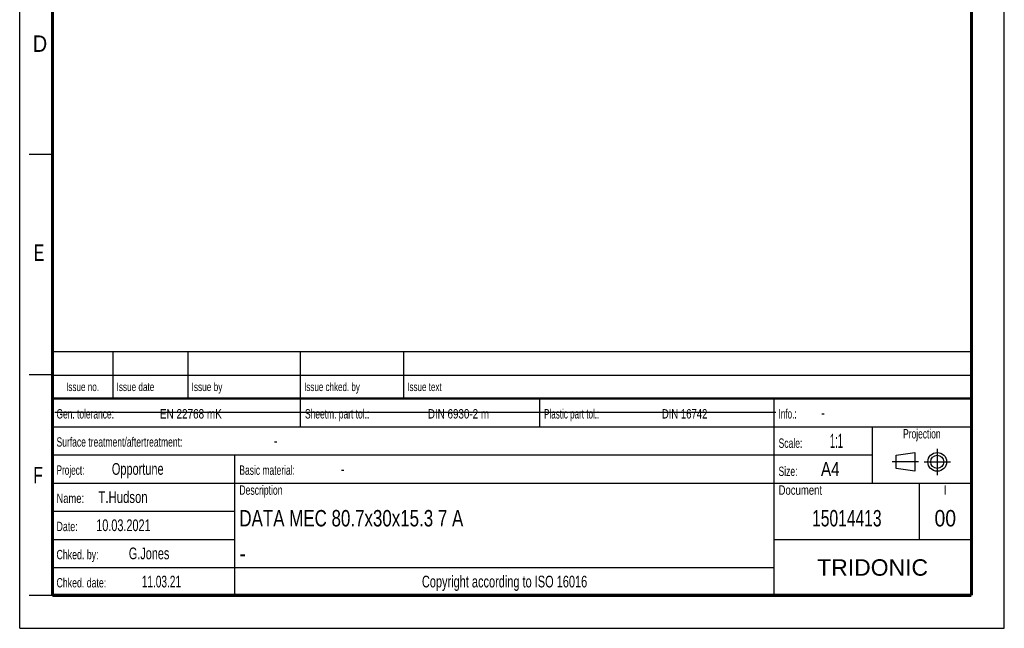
# Model space of a CAD drawing. Header units: millimetres. Extents: x 0 to 210, y 0 to 297.
# Tile 1 of 4: x 0 to 210, y 0 to 130. Entities that reach past the tile are written whole.
import ezdxf
from ezdxf.enums import TextEntityAlignment as Align

# ---------------------------------------------------------------- set-up
doc = ezdxf.new("R2010")
doc.units = ezdxf.units.MM
doc.header["$LTSCALE"] = 19.36
doc.linetypes.add('CENTER', pattern=[0.6, 0.375, -0.075, 0.075, -0.075])
doc.layers.get('0').update_dxf_attribs({"linetype": 'CONTINUOUS'})
doc.layers.add('DEFAULT_1', color=7, linetype='CENTER')
doc.layers.add('Z_NOTICE', color=7, linetype='CONTINUOUS')
doc.styles.add('TEXTSTYLE_2', font='txt', dxfattribs={"width": 0.75})
doc.styles.add('TEXTSTYLE_3', font='arial.ttf')

# ---------------------------------------------------------------- blocks, each defined once
blk = doc.blocks.new('PROJEKTIONSMETHODE_BL0', base_point=(192.31, 35.47))
at = {"color": 2, "linetype": 'CONTINUOUS'}
for p, q in [((186.91, 36.87), (190.91, 37.47)), ((186.91, 34.07), (186.91, 36.87)), ((190.91, 37.47), (190.91, 33.47)), ((190.91, 33.47), (186.91, 34.07))]:
    blk.add_line(p, q, dxfattribs=at)
for radius in [2, 1.4]:
    blk.add_circle((195.71, 35.47), radius, dxfattribs=at)
at = {"layer": 'DEFAULT_1', "color": 2, "linetype": 'CENTER'}
for p, q in [((195.71, 38.27), (195.71, 32.67)), ((191.71, 35.47), (186.11, 35.47)), ((192.91, 35.47), (198.5, 35.47))]:
    blk.add_line(p, q, dxfattribs=at)

msp = doc.modelspace()

# ---------------------------------------------------------------- linework, layer by layer
at = {"color": 2, "linetype": 'CONTINUOUS'}
for p, q in [((0, 0), (0, 297)), ((210, 0), (210, 297)), ((7, 101), (2, 101)), ((6.9136, 48.9602), (6.9136, 58.9602)), ((6.9136, 58.9602), (202.9136, 58.9602)), ((19.9136, 48.9602), (19.9136, 58.9602)), ((35.9136, 48.9602), (35.9136, 58.9602)), ((59.9136, 48.9602), (59.9136, 58.9602)), ((81.9136, 48.9602), (81.9136, 58.9602)), ((202.9136, 48.9602), (202.9136, 58.9602)), ((7, 54), (2, 54)), ((6.9136, 53.9602), (202.9136, 53.9602)), ((6.9135, 6.9601), (6.9135, 48.9601)), ((6.9135, 48.9601), (202.9135, 48.9601)), ((6.9136, 48.9602), (202.9136, 48.9602)), ((59.9135, 42.9601), (59.9135, 48.9601)), ((110.9135, 42.9601), (110.9135, 48.9601)), ((160.9135, 6.9601), (160.9135, 48.9601)), ((202.9135, 6.9601), (202.9135, 48.9601)), ((6.9135, 42.9601), (202.9135, 42.9601)), ((181.9135, 30.9601), (181.9135, 42.9601)), ((6.9135, 36.9601), (181.9135, 36.9601)), ((45.9135, 6.9601), (45.9135, 36.9601)), ((6.9135, 30.9601), (202.9135, 30.9601)), ((191.9135, 18.9601), (191.9135, 30.9601)), ((6.9135, 24.9601), (45.9135, 24.9601)), ((6.9135, 18.9601), (45.9135, 18.9601)), ((160.9135, 18.9601), (202.9135, 18.9601)), ((6.9135, 12.9601), (160.9135, 12.9601)), ((7, 7), (2, 7)), ((6.9135, 6.9601), (202.9135, 6.9601)), ((0, 0), (210, 0))]:
    msp.add_line(p, q, dxfattribs=at)
at = {"color": 7, "linetype": 'CONTINUOUS'}
msp.add_line((7.4681, 46.0424), (161.2681, 46.0424), dxfattribs=at)
for points, const_width in [([(7, 7), (7, 290)], 0.7), ([(203, 7), (203, 290)], 0.7), ([(7, 49), (203, 49)], 0.5), ([(7, 7), (203, 7)], 0.7)]:
    msp.add_lwpolyline(points, dxfattribs=dict(at, const_width=const_width))

# ---------------------------------------------------------------- block references
at = {"color": 2, "linetype": 'CONTINUOUS'}
msp.add_blockref('PROJEKTIONSMETHODE_BL0', (192.3051, 35.4697), dxfattribs=at)

# ---------------------------------------------------------------- texts
at = {"color": 5, "linetype": 'CONTINUOUS', "style": 'TEXTSTYLE_2'}
for s, width, p in [('D', 0.904762, (2.8073, 122.8572)), ('E', 0.714286, (3.0025, 78.3025)), ('F', 0.714286, (2.9222, 30.897))]:
    msp.add_text(s, height=3.5, dxfattribs=dict(at, width=width)).set_placement(p)
at = {"layer": 'Z_NOTICE', "color": 5, "linetype": 'CONTINUOUS', "style": 'TEXTSTYLE_2'}
for s, height, width, p in [('Issue date ', 1.8, 0.725108, (20.6636, 50.5602)), ('Issue by ', 1.8, 0.732804, (36.6636, 50.5602)), ('Issue chked. by', 1.8, 0.711111, (60.6636, 50.5602)), ('Issue text ', 1.8, 0.712121, (82.6636, 50.5602)), ('Gen. tolerance:', 2, 0.669841, (7.851, 44.7101)), ('EN 22768 mK', 2, 0.792208, (29.9106, 44.7101)), ('Sheetm. part tol.:', 2, 0.67328, (60.851, 44.7101)), ('DIN 6930-2 m', 2, 0.78373, (87.0534, 44.7101)), ('Plastic part tol.:', 2, 0.642857, (111.851, 44.7101)), ('DIN 16742', 2, 0.759259, (136.9582, 44.7101)), ('Info.: ', 2, 0.64966, (161.851, 44.7101)), ('-', 2.5, 0.714286, (170.9463, 44.7101)), ('Surface treatment/aftertreatment: ', 2, 0.681373, (7.851, 38.7101)), ('Scale:  ', 2, 0.684524, (161.851, 38.4601)), ('1:1', 3, 0.5, (172.8034, 38.4601)), ('-', 2.5, 0.714286, (54.1844, 38.7101)), ('Project: ', 2, 0.656085, (7.851, 32.7101)), ('Opportune', 2.5, 0.698413, (19.6606, 32.7101)), ('Basic material: ', 2, 0.675595, (46.851, 32.7101)), ('-', 2.5, 0.714286, (68.4701, 32.7101)), ('Size: ', 2, 0.678571, (161.851, 32.4601)), (' A4', 3, 0.809524, (169.9939, 32.4601)), ('T.Hudson', 2.5, 0.723214, (16.8034, 26.7101)), ('Description', 2, 0.688312, (46.851, 28.4601)), ('Document', 2, 0.761905, (161.851, 28.4601)), ('Name: ', 2, 0.746032, (7.851, 26.7101)), ('10.03.2021', 2.5, 0.692857, (16.3272, 20.7101)), ('Date: ', 2, 0.706349, (7.851, 20.7101)), ('Chked. by: ', 2, 0.701299, (7.851, 14.7101)), ('G.Jones', 2.5, 0.693878, (23.2796, 14.7101)), ('Chked. date: ', 2, 0.699634, (7.851, 8.7101)), ('11.03.21', 2.5, 0.642857, (26.0415, 8.7101))]:
    msp.add_text(s, height=height, dxfattribs=dict(at, width=width)).set_placement(p)
for s, height, width, p in [('Issue no.', 1.8, 0.719577, (13.4136, 50.5602)), ('Projection', 2, 0.671429, (192.4135, 40.4601)), ('I', 2, 0.833333, (197.4135, 28.4601)), ('Copyright according to ISO 16016', 2.5, 0.700149, (103.4135, 8.7101))]:
    msp.add_text(s, height=height, dxfattribs=dict(at, width=width)).set_placement(p, align=Align.CENTER)
at = {"layer": 'Z_NOTICE', "color": 7, "linetype": 'CONTINUOUS', "style": 'TEXTSTYLE_2'}
for s, width, p in [('DATA MEC 80.7x30x15.3 7 A', 0.771429, (46.851, 21.7101)), ('-', 0.904762, (46.851, 14.2101))]:
    msp.add_text(s, height=3.5, dxfattribs=dict(at, width=width)).set_placement(p)
for s, width, p in [('15014413', 0.71131, (176.4135, 21.7101)), ('00', 0.880952, (197.4135, 21.7101))]:
    msp.add_text(s, height=3.5, dxfattribs=dict(at, width=width)).set_placement(p, align=Align.CENTER)
at = {"layer": 'Z_NOTICE', "color": 5, "linetype": 'CONTINUOUS', "style": 'TEXTSTYLE_3'}
msp.add_text('TRIDONIC', height=3.5, dxfattribs=at).set_placement((181.9135, 11.2101), align=Align.CENTER)

doc.saveas('drawing.dxf')
